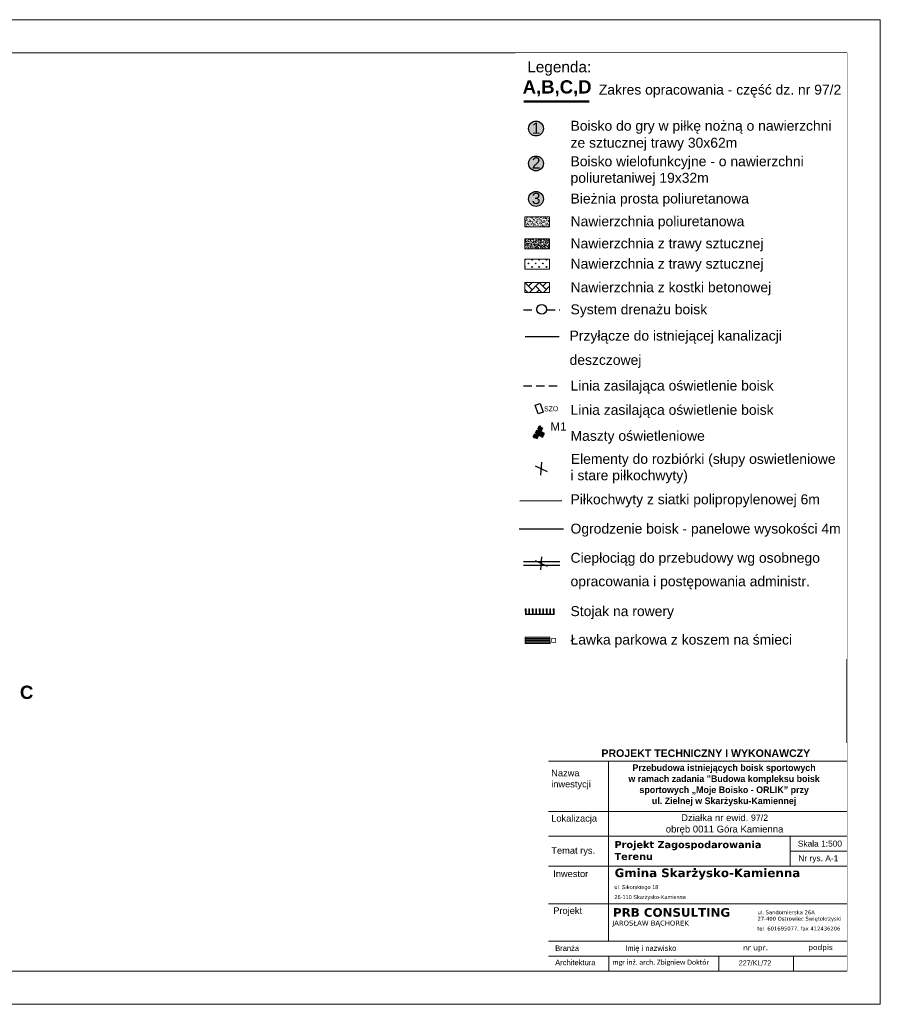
# Model space of a CAD drawing. Header units: millimetres. Extents: x 25 to 493, y -1 to 147.
# Tile 5 of 6: x 155 to 285, y -1 to 147. Entities that reach past the tile are written whole.
import ezdxf

# ---------------------------------------------------------------- set-up
doc = ezdxf.new("R2010")
doc.units = ezdxf.units.MM
doc.linetypes.add('ACAD_ISO02W100', pattern=[15, 12, -3])
doc.linetypes.add('DASHED', pattern=[19.05, 12.7, -6.35])
for name, color, linetype, lineweight in [('opisyy', 122, 'Continuous', 5), ('oświetlenie terenu i boisk', 1, 'ACAD_ISO02W100', 40), ('widok', 144, 'Continuous', 18), ('WYMIAROWA', 250, 'Continuous', 9)]:
    doc.layers.add(name, color=color, linetype=linetype, lineweight=lineweight)
doc.layers.add('WYPOSAZENIE', color=8, linetype='Continuous')
doc.styles.add('Arial$001H0', font='arial.ttf')
doc.styles.add('do mapy w cm', font='verdana.TTF', dxfattribs={"height": 150})
doc.styles.add('Roman', font='romans')
doc.linetypes.add('FENCELINE2', pattern='A,0.25,-0.1,[132,ltypeshp.shx,S=0.1,R=0,X=-0.1,Y=0],-0.1,1', length=1.45)
doc.linetypes.add('ZIGZAG', pattern='A,0.00254,-5.08,[131,ltypeshp.shx,S=5.08,R=0,X=-5.08,Y=0],-10.16,[131,ltypeshp.shx,S=5.08,R=180,X=5.08,Y=0],-5.08', length=20.32254)

# ---------------------------------------------------------------- blocks, each defined once
blk = doc.blocks.new('lampa boiska')
at = {"layer": 'oświetlenie terenu i boisk', "linetype": 'Continuous'}
h = blk.add_hatch(color=256, dxfattribs=at)
edge = h.paths.add_edge_path()
edge.add_ellipse((551257, 34237), major_axis=(15.9, 15.9), ratio=1, start_angle=45, end_angle=135)
edge.add_line((551235, 34237), (551257, 34237))
edge.add_line((551257, 34237), (551257, 34259))
h = blk.add_hatch(color=256, dxfattribs=at)
edge = h.paths.add_edge_path()
edge.add_line((551257, 34237), (551235, 34237))
edge.add_ellipse((551257, 34237), major_axis=(15.9, 15.9), ratio=1, start_angle=135, end_angle=225)
edge.add_line((551257, 34214), (551257, 34237))
h = blk.add_hatch(color=256, dxfattribs=at)
edge = h.paths.add_edge_path()
edge.add_ellipse((551257, 34237), major_axis=(15.9, 15.9), ratio=1, start_angle=-45, end_angle=45)
edge.add_line((551257, 34259), (551257, 34237))
edge.add_line((551257, 34237), (551280, 34237))
h = blk.add_hatch(color=256, dxfattribs=at)
edge = h.paths.add_edge_path()
edge.add_ellipse((551257, 34237), major_axis=(15.9, 15.9), ratio=1, start_angle=-135, end_angle=-45)
edge.add_line((551280, 34237), (551257, 34237))
edge.add_line((551257, 34237), (551257, 34214))
for p, q in [((551293, 34331), (551293, 34143)), ((551301, 34331), (551301, 34143)), ((551309, 34331), (551309, 34143)), ((551321, 34277), (551321, 34331)), ((551321, 34331), (551345, 34331)), ((551345, 34331), (551345, 34331)), ((551345, 34331), (551345, 34277)), ((551285, 34237), (551235, 34237)), ((551257, 34259), (551257, 34214)), ((551257, 34237), (551293, 34237)), ((551345, 34277), (551321, 34277)), ((551321, 34210), (551321, 34264)), ((551321, 34264), (551345, 34264)), ((551345, 34210), (551321, 34210)), ((551345, 34197), (551321, 34197)), ((551321, 34197), (551321, 34143)), ((551345, 34264), (551345, 34210)), ((551345, 34143), (551345, 34197)), ((551321, 34143), (551345, 34143))]:
    blk.add_line(p, q, dxfattribs=at)
at = {"layer": 'oświetlenie terenu i boisk', "linetype": 'Continuous', "extrusion": (0, 0, -1)}
blk.add_ellipse((551257, 34237), major_axis=(15.9, 15.9), ratio=1, start_param=2.356194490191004, end_param=8.63937979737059, dxfattribs=at)
at = {"layer": 'WYPOSAZENIE', "ltscale": 0.08}
blk.add_lwpolyline([(551290, 34204), (551290, 34269), (551225, 34269), (551225, 34204)], close=True, dxfattribs=at)
at = {"layer": 'WYPOSAZENIE', "ltscale": 0.08, "extrusion": (0, 0, -1)}
blk.add_ellipse((551257, 34237), major_axis=(17.6, 17.6), ratio=1, start_param=2.356194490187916, end_param=8.639379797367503, dxfattribs=at)
blk = doc.blocks.new('A$C73AF591F')
at = {"layer": 'widok', "color": 7}
for points in [[(-0.414, -0.974), (-0.461, -0.951), (0.718, 1.481), (0.766, 1.458)], [(1.042, 0.882), (0.592, 1.1), (0.622, 1.162), (1.072, 0.944)], [(1.186, 1.178), (0.736, 1.396), (0.766, 1.458), (1.216, 1.24)], [(0.611, -0.007), (0.161, 0.211), (0.191, 0.273), (0.641, 0.055)], [(0.755, 0.289), (0.305, 0.507), (0.335, 0.569), (0.785, 0.351)], [(0.898, 0.585), (0.449, 0.804), (0.479, 0.866), (0.929, 0.647)], [(0.036, -1.192), (-0.414, -0.974), (-0.383, -0.912), (0.066, -1.13)], [(0.18, -0.896), (-0.27, -0.678), (-0.24, -0.616), (0.21, -0.834)], [(0.324, -0.6), (-0.126, -0.381), (-0.096, -0.319), (0.354, -0.538)], [(0.467, -0.303), (0.018, -0.085), (0.048, -0.023), (0.497, -0.241)]]:
    blk.add_lwpolyline(points, close=True, dxfattribs=at)
blk = doc.blocks.new('A$C43A14DF0')
at = {"layer": 'opisyy', "color": 7, "lineweight": 13}
for p, q in [((-0.523, 0.37), (-0.531, 0.352)), ((-0.473, 0.479), (-0.482, 0.461)), ((-0.424, 0.589), (-0.432, 0.57)), ((-0.341, 0.287), (-0.349, 0.269)), ((-0.291, 0.397), (-0.3, 0.378)), ((-0.242, 0.506), (-0.25, 0.488)), ((0.668, 0.091), (0.66, 0.073)), ((0.85, 0.008), (0.842, -0.01)), ((0.569, -0.127), (0.561, -0.146)), ((0.619, -0.018), (0.61, -0.036)), ((0.751, -0.21), (0.743, -0.228)), ((0.801, -0.101), (0.792, -0.119))]:
    blk.add_line(p, q, dxfattribs=at)
for points in [[(-0.564, 0.763), (-0.606, 0.672), (1.032, -0.075), (1.074, 0.016)], [(-0.713, 0.435), (-0.755, 0.344), (0.883, -0.402), (0.925, -0.311)], [(-0.664, 0.544), (-0.705, 0.453), (0.933, -0.293), (0.974, -0.202)], [(-0.614, 0.653), (-0.655, 0.562), (0.983, -0.184), (1.024, -0.093)]]:
    blk.add_lwpolyline(points, close=True, dxfattribs=at)

msp = doc.modelspace()

# ---------------------------------------------------------------- linework, layer by layer
at = {"lineweight": 9}
msp.add_lwpolyline([(34.906, 142.258), (279.911, 142.258), (279.911, 3.758), (34.906, 3.758)], close=True, dxfattribs=at)

# ---------------------------------------------------------------- texts
at = {"color": 1, "linetype": 'Continuous', "lineweight": 9, "ltscale": 10, "insert": (155.133, 46.819), "char_height": 2, "width": 3.01239, "attachment_point": 1, "style": 'Roman'}
msp.add_mtext('{\\fArial|b1|i0|c238|p34;\\C5;C}', dxfattribs=at)

# ---------------------------------------------------------------- next in the draw order: wipeouts: each hides what was drawn before it
at = {"color": 250, "lineweight": 9}
for points in [[(229.906, 142.258), (279.906, 142.258), (279.906, 50.85), (229.906, 50.85)], [(234.911, 38.167), (279.911, 38.167), (279.911, 3.758), (234.911, 3.758)]]:
    msp.add_wipeout(points, dxfattribs=at)

# ---------------------------------------------------------------- next in the draw order: hatches: boundary and pattern name
at = {"linetype": 'Continuous', "lineweight": 9, "ltscale": 10, "transparency": 33554687}
h = msp.add_hatch(color=92, dxfattribs=at)
h.dxf.hatch_style = 1
h.set_gradient(color1=(255, 255, 0), color2=(255, 252, 47), centered=1, one_color=1, tint=0.594094, name='SPHERICAL')
edge = h.paths.add_edge_path()
edge.add_arc((233.001, 130.844), 1.123, 0, 360)
h = msp.add_hatch(color=92, dxfattribs=at)
h.dxf.hatch_style = 1
h.set_gradient(color1=(255, 255, 0), color2=(255, 252, 47), centered=1, one_color=1, tint=0.594094, name='SPHERICAL')
edge = h.paths.add_edge_path()
edge.add_arc((233.001, 125.574), 1.123, 0, 360)
h = msp.add_hatch(color=92, dxfattribs=at)
h.dxf.hatch_style = 1
h.set_gradient(color1=(255, 255, 0), color2=(255, 252, 47), centered=1, one_color=1, tint=0.594094, name='SPHERICAL')
edge = h.paths.add_edge_path()
edge.add_arc((233.001, 120.232), 1.123, 0, 360)
at = {"lineweight": 9, "transparency": 33554687}
h = msp.add_hatch(dxfattribs=at)
h.set_pattern_fill('AR-CONC', color=30, scale=0.003)
h.set_pattern_definition([(50, (-7407686.68757, -5698247.2998), (0.546554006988, -0.047817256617), [0.05715, -0.62865]), (355, (-7407686.6876, -5698247.2998), (-0.105730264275, 0.573170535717), [0.04572, -0.50292175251]), (100.4514447, (-7407686.64203, -5698247.3038), (0.44082374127, 0.525353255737), [0.0485700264, -0.5342707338]), (46.1842, (-7407686.6876, -5698247.1474), (0.813237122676, -0.1261269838), [0.085725, -0.942975]), (96.63555761, (-7407686.6198, -5698247.1579), (0.712212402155, 0.74227837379), [0.07285506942, -0.80140682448]), (351.18415117, (-7407686.6876, -5698247.1474), (0.712212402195, 0.74227837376), [0.06857990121, -0.75437919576]), (21, (-7407686.61137, -5698247.1855), (0.454843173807, -0.306795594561), [0.05715, -0.62865]), (326, (-7407686.6114, -5698247.1855), (0.185406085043, 0.552563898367), [0.04572, -0.50292]), (71.451445, (-7407686.57347, -5698247.2111), (0.640249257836, 0.245768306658), [0.0485700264, -0.5342698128]), (37.5, (-7407686.68757, -5698247.29981), (0.0092658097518, 0.2536651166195), [0, -0.496824, 0, -0.51054, 0, -0.504825]), (7.5, (-7407686.68757, -5698247.2998), (0.200458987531, 0.300541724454), [0, -0.291084, 0, -0.485394, 0, -0.192405]), (327.5, (-7407686.8575, -5698247.29981), (0.4067717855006, -0.017186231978), [0, -0.1905, 0, -0.59436, 0, -0.78867]), (317.5, (-7407686.9337, -5698247.2998), (0.444387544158, 0.0762794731), [0, -0.24765, 0, -0.394716, 0, -0.56007])])
h.paths.add_polyline_path([(231.312, 117.538), (235.058, 117.538), (235.058, 116.035), (231.312, 116.035)])
h = msp.add_hatch(dxfattribs=at)
h.set_pattern_fill('AR-CONC', color=3, scale=0.003)
h.set_pattern_definition([(50, (-7407686.68757, -5698253.19722), (0.546554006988, -0.047817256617), [0.05715, -0.62865]), (355, (-7407686.6876, -5698253.1972), (-0.105730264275, 0.573170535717), [0.04572, -0.50292175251]), (100.4514447, (-7407686.64203, -5698253.2012), (0.44082374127, 0.525353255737), [0.0485700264, -0.5342707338]), (46.1842, (-7407686.6876, -5698253.0448), (0.813237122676, -0.1261269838), [0.085725, -0.942975]), (96.63555761, (-7407686.6198, -5698253.0553), (0.712212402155, 0.74227837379), [0.07285506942, -0.80140682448]), (351.18415117, (-7407686.6876, -5698253.0448), (0.712212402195, 0.74227837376), [0.06857990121, -0.75437919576]), (21, (-7407686.61137, -5698253.08292), (0.454843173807, -0.306795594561), [0.05715, -0.62865]), (326, (-7407686.6114, -5698253.0829), (0.185406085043, 0.552563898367), [0.04572, -0.50292]), (71.451445, (-7407686.57347, -5698253.1085), (0.640249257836, 0.245768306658), [0.0485700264, -0.5342698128]), (37.5, (-7407686.68757, -5698253.19722), (0.0092658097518, 0.2536651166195), [0, -0.496824, 0, -0.51054, 0, -0.504825]), (7.5, (-7407686.68757, -5698253.19722), (0.200458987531, 0.300541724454), [0, -0.291084, 0, -0.485394, 0, -0.192405]), (327.5, (-7407686.8575, -5698253.19722), (0.4067717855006, -0.017186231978), [0, -0.1905, 0, -0.59436, 0, -0.78867]), (317.5, (-7407686.9337, -5698253.19722), (0.444387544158, 0.0762794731), [0, -0.24765, 0, -0.394716, 0, -0.56007])])
h.paths.add_polyline_path([(231.312, 114.19), (235.058, 114.19), (235.058, 112.687), (231.312, 112.687)])
h = msp.add_hatch(color=256)
h.paths.add_polyline_path([(231.387, 58.387), (231.394, 57.586), (231.504, 57.587), (231.498, 58.388)])
h.paths.add_polyline_path([(232.443, 58.396), (232.449, 57.594), (232.56, 57.595), (232.554, 58.396)])
h.paths.add_polyline_path([(233.499, 58.404), (233.505, 57.602), (233.615, 57.603), (233.609, 58.404)])
h.paths.add_polyline_path([(234.554, 58.412), (234.56, 57.61), (234.671, 57.611), (234.665, 58.412)])
h.paths.add_polyline_path([(235.61, 58.42), (235.616, 57.618), (235.726, 57.619), (235.72, 58.42)])
h.paths.add_polyline_path([(231.394, 57.586), (231.394, 57.501), (235.727, 57.534), (235.726, 57.619)])
h.paths.add_polyline_path([(235.082, 58.416), (235.088, 57.614), (235.199, 57.615), (235.192, 58.416)])
h.paths.add_polyline_path([(234.026, 58.408), (234.032, 57.606), (234.143, 57.607), (234.137, 58.408)])
h.paths.add_polyline_path([(232.971, 58.4), (232.977, 57.598), (233.087, 57.599), (233.081, 58.4)])
h.paths.add_polyline_path([(231.915, 58.392), (231.921, 57.59), (232.032, 57.591), (232.026, 58.392)])
h = msp.add_hatch(color=34)
edge = h.paths.add_edge_path()
edge.add_line((235.112, 53.192), (235.112, 53.4))
edge.add_line((235.112, 53.4), (231.378, 53.388))
edge.add_line((231.378, 53.388), (231.379, 53.18))
edge.add_line((231.379, 53.18), (235.112, 53.192))
edge = h.paths.add_edge_path(flags=16)
edge.add_line((231.793, 53.389), (231.793, 53.43))
edge = h.paths.add_edge_path(flags=16)
edge.add_line((232.208, 53.39), (232.208, 53.432))
edge = h.paths.add_edge_path()
edge.add_line((235.112, 53.441), (235.111, 53.649))
edge.add_line((235.111, 53.649), (231.377, 53.636))
edge.add_line((231.377, 53.636), (231.378, 53.429))
edge.add_line((231.378, 53.429), (235.112, 53.441))
edge = h.paths.add_edge_path(flags=17)
edge.add_line((234.697, 53.398), (234.697, 53.44))
edge = h.paths.add_edge_path(flags=17)
edge.add_line((234.282, 53.397), (234.282, 53.439))
edge = h.paths.add_edge_path(flags=16)
edge.add_line((231.792, 53.638), (231.792, 53.679))
edge = h.paths.add_edge_path(flags=16)
edge.add_line((232.207, 53.639), (232.207, 53.681))
edge = h.paths.add_edge_path()
edge.add_line((235.111, 53.69), (235.11, 53.898))
edge.add_line((235.11, 53.898), (231.377, 53.885))
edge.add_line((231.377, 53.885), (231.377, 53.678))
edge.add_line((231.377, 53.678), (235.111, 53.69))
edge = h.paths.add_edge_path(flags=17)
edge.add_line((234.696, 53.647), (234.696, 53.689))
edge = h.paths.add_edge_path(flags=16)
edge.add_line((234.281, 53.646), (234.281, 53.687))
edge = h.paths.add_edge_path(flags=17)
edge.add_line((231.791, 53.887), (231.791, 53.928))
edge = h.paths.add_edge_path(flags=17)
edge.add_line((232.206, 53.888), (232.206, 53.93))
edge = h.paths.add_edge_path()
edge.add_line((235.11, 53.939), (235.109, 54.147))
edge.add_line((235.109, 54.147), (231.376, 54.134))
edge.add_line((231.376, 54.134), (231.376, 53.927))
edge.add_line((231.376, 53.927), (235.11, 53.939))
edge = h.paths.add_edge_path(flags=16)
edge.add_line((234.695, 53.896), (234.695, 53.938))
edge = h.paths.add_edge_path(flags=16)
edge.add_line((234.28, 53.895), (234.28, 53.936))

# ---------------------------------------------------------------- next in the draw order: linework, layer by layer
at = {"color": 5, "linetype": 'Continuous', "lineweight": 50, "ltscale": 10}
msp.add_line((231.147, 134.929), (241.032, 134.929), dxfattribs=at)
at = {"color": 116, "linetype": 'Continuous', "lineweight": 9, "true_color": 0x136734}
for p, q in [((231.333, 110.986), (231.312, 111.007)), ((231.333, 109.906), (231.312, 109.927)), ((231.333, 110.986), (231.333, 111.134)), ((231.333, 110.986), (231.439, 111.092)), ((231.333, 109.906), (231.333, 110.054)), ((231.333, 109.906), (231.439, 110.012)), ((231.883, 110.457), (231.777, 110.562)), ((231.883, 110.457), (231.883, 110.584)), ((231.883, 110.457), (231.968, 110.562)), ((232.412, 110.986), (232.306, 111.092)), ((232.412, 109.906), (232.306, 110.012)), ((232.412, 110.986), (232.412, 111.134)), ((232.412, 110.986), (232.518, 111.092)), ((232.412, 109.906), (232.412, 110.054)), ((232.412, 109.906), (232.518, 110.012)), ((232.963, 110.457), (232.857, 110.562)), ((232.963, 110.457), (232.963, 110.584)), ((232.963, 110.457), (233.047, 110.562)), ((233.492, 110.986), (233.386, 111.092)), ((233.492, 109.906), (233.386, 110.012)), ((233.492, 110.986), (233.492, 111.134)), ((233.492, 110.986), (233.598, 111.092)), ((233.492, 109.906), (233.492, 110.054)), ((233.492, 109.906), (233.598, 110.012)), ((234.021, 110.457), (233.936, 110.562)), ((234.021, 110.457), (234.021, 110.584)), ((234.021, 110.457), (234.127, 110.562)), ((234.571, 110.986), (234.465, 111.092)), ((234.571, 109.906), (234.465, 110.012)), ((234.571, 110.986), (234.571, 111.134)), ((234.571, 110.986), (234.677, 111.092)), ((234.571, 109.906), (234.571, 110.054)), ((234.571, 109.906), (234.677, 110.012)), ((235.058, 110.499), (235.016, 110.562))]:
    msp.add_line(p, q, dxfattribs=at)
at = {"color": 251, "linetype": 'Continuous', "lineweight": 9, "true_color": 0x636466}
for p, q in [((231.312, 107.594), (231.333, 107.615)), ((232.412, 106.536), (231.333, 107.637)), ((231.883, 107.086), (232.433, 107.637)), ((232.01, 106.134), (233.492, 107.615)), ((232.412, 107.615), (232.412, 107.637)), ((233.894, 106.134), (232.963, 107.086)), ((234.571, 106.536), (233.471, 107.637)), ((234.021, 107.086), (234.571, 107.637)), ((234.148, 106.134), (235.058, 107.044)), ((234.571, 107.615), (234.55, 107.637)), ((231.756, 106.134), (231.312, 106.557)), ((231.312, 106.536), (231.333, 106.536)), ((233.09, 106.134), (233.492, 106.536))]:
    msp.add_line(p, q, dxfattribs=at)
at = {"color": 5, "linetype": 'DASHED', "lineweight": 30, "ltscale": 0.1}
for p, q in [((231.124, 103.514), (233.129, 103.514)), ((234.599, 103.514), (236.617, 103.514))]:
    msp.add_line(p, q, dxfattribs=at)
at = {"color": 15, "linetype": 'Continuous', "lineweight": 25, "true_color": 0x954a4a}
msp.add_line((231.756, 103.202), (231.756, 103.202), dxfattribs=at)
at = {"color": 1, "linetype": 'DASHED', "lineweight": 30, "ltscale": 0.1}
msp.add_line((231.124, 92.017), (236.617, 92.017), dxfattribs=at)
at = {"color": 1, "lineweight": 30}
for p, q in [((233.843, 80.547), (233.696, 78.549)), ((232.87, 79.987), (234.669, 79.108)), ((232.876, 65.705), (234.676, 64.826)), ((233.85, 66.264), (233.702, 64.266))]:
    msp.add_line(p, q, dxfattribs=at)
at = {"color": 5, "linetype": 'FENCELINE2', "lineweight": 30, "ltscale": 2}
msp.add_line((230.441, 70.446), (237.145, 70.446), dxfattribs=at)
at = {"color": 6, "linetype": 'Continuous', "lineweight": 30, "ltscale": 0.1}
for p, q in [((231.124, 65.52), (236.617, 65.52)), ((231.124, 64.971), (236.617, 64.971))]:
    msp.add_line(p, q, dxfattribs=at)
at = {"color": 7, "linetype": 'Continuous', "lineweight": 15}
for points in [[(231.312, 117.538), (235.058, 117.538), (235.058, 116.035), (231.312, 116.035)], [(231.312, 114.19), (235.058, 114.19), (235.058, 112.687), (231.312, 112.687)], [(231.312, 111.134), (235.058, 111.134), (235.058, 109.631), (231.312, 109.631)], [(231.312, 107.637), (235.058, 107.637), (235.058, 106.134), (231.312, 106.134)]]:
    msp.add_lwpolyline(points, close=True, dxfattribs=at)
at = {"color": 30, "lineweight": 30, "ltscale": 10}
msp.add_lwpolyline([(231.384, 99.481), (236.485, 99.479)], dxfattribs=at)
at = {"color": 1, "linetype": 'Continuous', "lineweight": 30, "ltscale": 10}
msp.add_lwpolyline([(233.326, 87.821), (232.866, 89.12), (233.604, 89.382), (234.064, 88.083)], close=True, dxfattribs=at)
at = {"color": 13, "linetype": 'ZIGZAG', "lineweight": 30, "ltscale": 0.03}
msp.add_lwpolyline([(230.548, 74.69), (236.889, 74.724)], dxfattribs=at)
at = {"lineweight": 30}
for centre in [(233.001, 130.844), (233.001, 125.574), (233.001, 120.232)]:
    msp.add_circle(centre, 1.123, dxfattribs=at)
at = {"color": 5, "lineweight": 30, "ltscale": 10}
msp.add_circle((233.864, 103.576), 0.737, dxfattribs=at)
at = {"layer": 'WYMIAROWA', "color": 7, "const_width": 0.104}
msp.add_lwpolyline([(235.377, 53.975), (235.378, 53.354), (235.99, 53.356), (235.989, 53.976)], close=True, dxfattribs=at)

# ---------------------------------------------------------------- next in the draw order: block references
at = {"color": 72, "lineweight": 9, "xscale": -1.602950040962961, "yscale": 1.602950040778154, "zscale": 1.602950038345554, "rotation": 244.5610594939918}
msp.add_blockref('A$C73AF591F', (233.088, 57.514), dxfattribs=at)
at = {"xscale": 2.074228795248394, "yscale": 2.074228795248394, "zscale": 2.074228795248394, "rotation": 204.6863050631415}
msp.add_blockref('A$C43A14DF0', (233.389, 54.14), dxfattribs=at)
at = {"layer": 'opisyy', "xscale": 0.009998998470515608, "yscale": 0.01000022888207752, "zscale": 0.01, "rotation": 151.332935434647}
msp.add_blockref('lampa boiska', (5234.472, -2259.096, 10.14), dxfattribs=at)

# ---------------------------------------------------------------- next in the draw order: texts
at = {"color": 7, "style": 'Arial$001H0'}
for s, height, p in [('Legenda:', 1.6565, (231.683, 139.315)), ('Zakres opracowania - część dz. nr 97/2', 1.50021, (242.479, 135.952)), ('Boisko do gry w piłkę nożną o nawierzchni', 1.50021, (238.212, 130.513)), ('1', 1.7, (232.362, 130.044)), ('ze sztucznej trawy 30x62m ', 1.50021, (238.212, 127.951)), ('2', 1.7, (232.362, 124.807)), ('Boisko wielofunkcyjne - o nawierzchni', 1.50046, (238.212, 125.149)), ('poliuretaniwej 19x32m', 1.50046, (238.212, 122.658)), ('3', 1.7, (232.362, 119.455)), ('Bieżnia prosta poliuretanowa', 1.50046, (238.212, 119.529)), ('Nawierzchnia poliuretanowa', 1.50057, (238.212, 116.106)), ('Nawierzchnia z trawy sztucznej', 1.50038, (238.212, 112.771)), ('Nawierzchnia z trawy sztucznej', 1.50038, (238.212, 109.716)), ('Nawierzchnia z kostki betonowej ', 1.50025, (238.212, 106.155)), ('System drenażu boisk  ', 1.50018, (238.212, 102.821)), ('Przyłącze do istniejącej kanalizacji  ', 1.50018, (238.069, 98.858)), ('deszczowej  ', 1.50018, (238.069, 95.197)), ('Linia zasilająca oświetlenie boisk  ', 1.50018, (238.212, 91.324)), ('Linia zasilająca oświetlenie boisk  ', 1.50018, (238.212, 87.663)), ('Maszty oświetleniowe  ', 1.50018, (238.212, 83.745)), ('Elementy do rozbiórki (słupy oswietleniowe ', 1.50018, (238.254, 80.268)), ('i stare piłkochwyty) ', 1.50018, (238.212, 77.796)), ('Piłkochwyty z siatki polipropylenowej 6m', 1.50018, (238.212, 74.176)), ('Ogrodzenie boisk - panelowe wysokości 4m', 1.50018, (238.212, 69.751)), ('Ciepłociąg do przebudowy wg osobnego ', 1.50018, (238.212, 65.35)), ('opracowania i postępowania administr.', 1.50018, (238.212, 61.81)), ('Stojak na rowery', 1.50018, (238.212, 57.304)), ('Ławka parkowa z koszem na śmieci', 1.50018, (238.212, 53.016))]:
    msp.add_text(s, height=height, dxfattribs=at).set_placement(p)
at = {"color": 1, "linetype": 'Continuous', "lineweight": 9, "ltscale": 10, "width": 3.01239, "attachment_point": 1, "style": 'Roman'}
for s, insert, char_height in [('{\\fArial|b1|i0|c238|p34;\\C5;A,B,C,D}', (230.989, 138.125), 2), ('{\\fArial|b0|i0|c238|p34;M1}', (235.179, 86.522), 1.25)]:
    msp.add_mtext(s, dxfattribs=dict(at, insert=insert, char_height=char_height))
at = {"color": 30, "linetype": 'Continuous', "lineweight": 50, "ltscale": 10, "insert": (234.209, 88.933), "char_height": 0.75, "width": 2.36237, "attachment_point": 1, "rotation": 0.86716, "style": 'Roman'}
msp.add_mtext('{\\fArial|b0|i0|c238|p34;\\C1;SZO}', dxfattribs=at)

# ---------------------------------------------------------------- next in the draw order: wipeouts: each hides what was drawn before it
at = {"color": 250, "lineweight": 9}
msp.add_wipeout([(234.911, 38.167), (279.911, 38.167), (279.911, 3.758), (234.911, 3.758)], dxfattribs=at)

# ---------------------------------------------------------------- next in the draw order: wipeouts: each hides what was drawn before it
msp.add_wipeout([(234.911, 38.167), (279.911, 38.167), (279.911, 3.758), (234.911, 3.758)], dxfattribs=at)

# ---------------------------------------------------------------- next in the draw order: linework, layer by layer
at = {"color": 7, "lineweight": 9}
for p, q in [((279.911, 35.404), (234.911, 35.404)), ((243.951, 35.404), (243.951, 8.278)), ((279.911, 27.853), (234.911, 27.853)), ((279.911, 24.133), (234.911, 24.133)), ((279.911, 24.133), (234.911, 24.133)), ((279.911, 24.133), (234.911, 24.133)), ((279.911, 24.133), (234.911, 24.133)), ((243.951, 24.133), (243.951, 12.798)), ((271.339, 19.613), (271.339, 24.133)), ((271.339, 21.873), (279.911, 21.873)), ((279.911, 19.613), (234.911, 19.613)), ((279.911, 19.613), (234.911, 19.613)), ((279.911, 13.92), (234.911, 13.92)), ((279.911, 8.278), (234.911, 8.278)), ((279.911, 8.278), (234.911, 8.278)), ((279.911, 6.018), (234.911, 6.018)), ((279.911, 6.018), (234.911, 6.018)), ((279.911, 6.018), (234.911, 6.018)), ((279.911, 6.018), (234.911, 6.018)), ((243.966, 6.018), (243.966, 3.758)), ((260.568, 6.018), (260.568, 3.758)), ((271.833, 6.018), (271.833, 3.758)), ((279.911, 3.758), (234.911, 3.758)), ((279.911, 3.758), (234.911, 3.758)), ((279.911, 3.758), (234.911, 3.758))]:
    msp.add_line(p, q, dxfattribs=at)
at = {"color": 0, "linetype": 'Continuous', "lineweight": 9, "ltscale": 10}
msp.add_lwpolyline([(24.953, 147.258), (284.95, 147.258), (284.95, -1.242), (24.953, -1.242)], close=True, dxfattribs=at)

# ---------------------------------------------------------------- next in the draw order: texts
at = {"color": 7, "lineweight": 9, "attachment_point": 1, "style": 'do mapy w cm'}
for s, insert, char_height, width in [('{\\fArial|b1|i0|c238|p34;      PROJEKT TECHNICZNY I WYKONAWCZY}', (240.218, 37.201), 1.14, 35.05668), ('\\pxi-0.025144,l0.025144,qc,t0.025144;{\\fArtifakt Element|b1|i0|c238|p34;\\C256;Przebudowa istniejących boisk sportowych \\P\\fArtifakt Element|b1|i0|c128|p34;w ramach zadania "Budowa kompleksu boisk sportowych „Moje Boisko - ORLIK” przy \\Pul. Zielnej w Skarżysku-Kamiennej }', (243.469, 34.95), 1, 35.8164), ('{\\fArial|b0|i0|c0|p34;Nazwa inwestycji}', (235.298, 34.138), 1, 8.50864), ('{\\fArial|b0|i0|c0|p34;Lokalizacja}', (235.298, 27.31), 1, 41.1389), ('\\A1;\\pxqc;{\\fArial|b0|i0|c238|p34;\\H1.0833x;Działka nr ewid. \\H0.923105x;97/2\\P\\H1.083159x;obręb 0011 Góra Kamienna\\P\\pi12.794,l0,q*;\\H0.92323x; }', (246.748, 27.418), 0.95, 29.41213), ('{\\fArial|b0|i0|c0|p34;Temat rys.}', (235.316, 22.455), 1, 41.1389), ('{\\fVerdana|b1|i0|c238|p34;\\H0.937324x;Projekt Zagospodarowania Terenu}', (244.844, 23.38), 1.14, 22.615), ('{\\fArial|b0|i0|c0|p34;\\C0;Skala 1:\\fArial|b0|i0|c238|p34;500}', (272.501, 23.452), 0.904, 7.02965), ('{\\fArial|b0|i0|c0|p34;\\C0;Nr rys. \\fArial|b0|i0|c238|p34;A-1}', (272.584, 21.243), 0.904, 8.64536), ('\\pxi0.070106;{\\fVerdana|b1|i0|c238|p34;\\C256;Gmina Skarżysko-Kamienna}', (244.777, 19.239), 1.3, 36.22675), ('{\\fArial|b0|i0|c0|p34;Inwestor}', (235.602, 18.948), 1, 41.1389), ('\\pxsm1.5;{\\fArial|b0|i0|c238|p32;\\H1.041667x;\\C256;ul. Sikorskiego 18\\P26-110 Skarżysko-Kamienna}', (244.835, 16.729), 0.576, 13.47894), ('{\\fArial|b0|i0|c0|p34;Projekt}', (235.602, 13.383), 1, 41.1389), ('{\\fVerdana|b1|i0|c238|p34;PRB CONSULTING}', (244.613, 13.266), 1.3, 34.64554), ('ul. Sandomierska 26A\\P27-400 Ostrowiec Świętokrzyski\\P^I ', (266.416, 12.913), 0.576, 13.47894), ('JAROSŁAW BĄCHOREK', (244.497, 11.383), 0.75, 18.24337), ('tel. 601695077, fax 412436206', (266.379, 10.468), 0.576, 13.47894), ('{\\fArial|b0|i0|c238|p34;Branża}', (235.898, 7.631), 0.8136, 7.69132), ('{\\fArial|b0|i0|c238|p34;Imię i nazwisko}', (246.464, 7.631), 0.8136, 13.49518), ('nr upr.', (264.25, 7.706), 0.8136, 6.85846), ('podpis', (274.082, 7.759), 0.8136, 4.70061), ('{\\fArial|b0|i0|c238|p34;Architektura}', (235.898, 5.473), 0.8136, 10.66766), ('{\\fCalibri|b0|i0|c238|p34;\\C0;mgr inż. arch. Zbigniew Doktór }', (244.526, 5.48), 0.75333, 15.21879), ('{\\fArial|b0|i0|c238|p34;227/KL/72}', (263.595, 5.389), 0.7684, 13.63009)]:
    msp.add_mtext(s, dxfattribs=dict(at, insert=insert, char_height=char_height, width=width))

doc.saveas('drawing.dxf')
